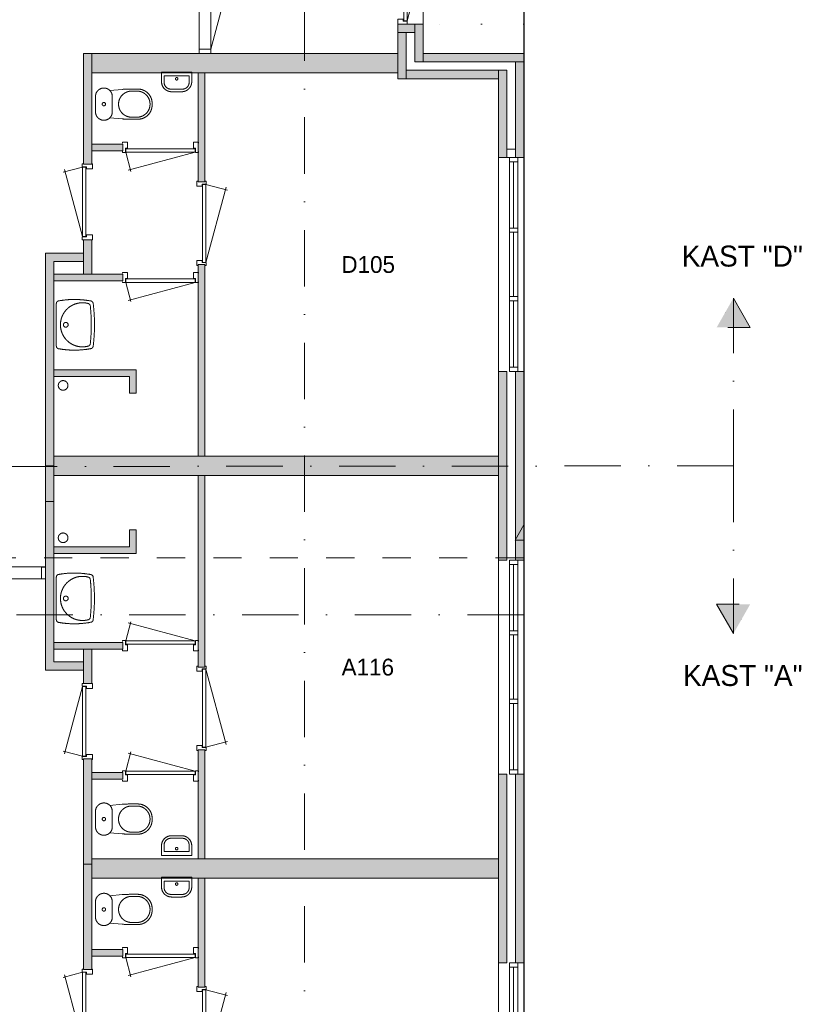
# Model space of a CAD drawing. Header units: millimetres. Extents: x -12328 to 85769, y 0 to 59371.
# Tile 15 of 18: x 37461 to 46779, y 37065 to 48803. Entities that reach past the tile are written whole.
import ezdxf
from ezdxf.enums import TextEntityAlignment as Align
from ezdxf.xclip import XClip

# ---------------------------------------------------------------- set-up
doc = ezdxf.new("R2010")
doc.units = ezdxf.units.MM
doc.header["$PDMODE"] = 3
doc.header["$PDSIZE"] = 1
for name, pattern in [('DGN1', [504.6, 0, -504.6]), ('DGN2', [672.8, 336.4, -336.4]), ('DGN4', [1343.35376, 671.67688, -335.83844, 0, -335.83844])]:
    doc.linetypes.add(name, pattern=pattern)
for name, color, linetype in [('12', 7, 'Continuous'), ('16', 7, 'Continuous'), ('17', 7, 'Continuous'), ('30', 7, 'Continuous'), ('31', 7, 'Continuous'), ('32', 7, 'Continuous'), ('33', 7, 'Continuous'), ('40', 7, 'Continuous'), ('48', 7, 'Continuous'), ('52', 7, 'Continuous'), ('56', 7, 'Continuous'), ('58', 7, 'Continuous'), ('62', 7, 'Continuous')]:
    doc.layers.add(name, color=color, linetype=linetype)
doc.styles.add('dgn001', font='dgn001.shx')
doc.styles.add('dgn003', font='dgn003.shx')
doc.styles.get("Standard").update_dxf_attribs({"font": 'arial.ttf'})
doc.dimstyles.get("Standard").update_dxf_attribs({"dimtxt": 0.18, "dimasz": 0.18, "dimexe": 0.18, "dimexo": 0.0625, "dimgap": 0.09, "dimtad": 0, "dimtih": 1, "dimtoh": 1, "dimdec": 4, "dimzin": 0, "dimdsep": 46, "dimtxsty": 'Standard', "dimcen": 0.09, "dimadec": 0, "dimazin": 0, "dimtfac": 1, "dimtdec": 4, "dimtofl": 0, "dimtmove": 0, "dimatfit": 3, "dimfxl": 1, "dimtolj": 1, "dimtzin": 0, "dimarcsym": 0})

# ---------------------------------------------------------------- blocks, each defined once
blk = doc.blocks.new('930L0918')
at = {"layer": '33', "color": 1, "linetype": 'Continuous', "lineweight": 0}
for p, q in [((98, 968), (353.44, 899.56)), ((98, 38), (338.7, 936.31))]:
    blk.add_line(p, q, dxfattribs=at)
at = {"layer": '33', "color": 92, "linetype": 'Continuous', "lineweight": 13, "true_color": 0x00e100, "flags": 128}
for points in [[(90, 1006), (101, 1006), (101, 971), (51, 971), (51, 946), (-11, 946), (-11, 1006), (0, 1006)], [(90, 0), (101, 0), (101, 35), (51, 35), (51, 60), (-11, 60), (-11, 0), (0, 0)]]:
    blk.add_lwpolyline(points, dxfattribs=at)
at = {"layer": '33', "color": 2, "linetype": 'Continuous', "lineweight": 13, "true_color": 0xf0f000, "flags": 128}
blk.add_lwpolyline([(98, 968), (98, 38), (58, 38), (58, 968), (98, 968)], dxfattribs=at)
blk = doc.blocks.new('830R1055')
at = {"layer": '33', "color": 1, "linetype": 'Continuous', "lineweight": 0}
for p, q in [((38, -108), (99.32, -336.87)), ((868, -108), (66.28, -322.82))]:
    blk.add_line(p, q, dxfattribs=at)
at = {"layer": '33', "color": 92, "linetype": 'Continuous', "lineweight": 13, "true_color": 0x00e100, "flags": 128}
for points in [[(0, -100), (0, -111), (35, -111), (35, -61), (60, -61), (60, 11), (0, 11), (0, 0)], [(906, -100), (906, -111), (871, -111), (871, -61), (846, -61), (846, 11), (906, 11), (906, 0)]]:
    blk.add_lwpolyline(points, dxfattribs=at)
at = {"layer": '33', "color": 2, "linetype": 'Continuous', "lineweight": 13, "true_color": 0xf0f000, "flags": 128}
blk.add_lwpolyline([(868, -108), (38, -108), (38, -68), (868, -68), (868, -108)], dxfattribs=at)
blk = doc.blocks.new('CLOS0218')
at = {"layer": '40', "color": 7, "linetype": 'Continuous', "lineweight": 0}
for p, q in [((528, 155), (436, 155)), ((220, -92), (220, 92)), ((670, -1), (670, 1)), ((528, -155), (436, -155))]:
    blk.add_line(p, q, dxfattribs=at)
at = {"layer": '40', "color": 7, "linetype": 'Continuous', "lineweight": 0, "flags": 128}
for points in [[(338, -176), (192, -162), (192, -162, -0.674333), (20, -92), (20, -92), (20, 92), (20, 92, -0.674333), (192, 162), (192, 162), (338, 176), (338, 176, -0.023285), (431, 180), (431, 180), (525, 180), (525, 180, -0.414214), (695, 10), (695, 10), (695, -10), (695, -10, -0.414214), (525, -180), (525, -180), (431, -180), (431, -180, -0.023285), (338, -176)], [(437, -155, -0.917514), (437, 155)], [(528, 155, -0.917521), (528, -155)]]:
    blk.add_lwpolyline(points, format="xyb", dxfattribs=at)
at = {"layer": '40', "color": 7, "linetype": 'Continuous', "lineweight": 0}
blk.add_circle((120, 0), 20, dxfattribs=at)
for centre, start, end in [((120, 92), 0, 44.0273), ((120, -92), 315.9727, 0)]:
    blk.add_arc(centre, 100, start, end, dxfattribs=at)
blk = doc.blocks.new('830R1056')
at = {"layer": '33', "color": 1, "linetype": 'Continuous', "lineweight": 0}
for p, q in [((-108, -38), (-336.87, -99.32)), ((-108, -868), (-322.82, -66.28))]:
    blk.add_line(p, q, dxfattribs=at)
at = {"layer": '33', "color": 92, "linetype": 'Continuous', "lineweight": 13, "true_color": 0x00e100, "flags": 128}
for points in [[(-100, 0), (-111, 0), (-111, -35), (-61, -35), (-61, -60), (11, -60), (11, 0), (0, 0)], [(-100, -906), (-111, -906), (-111, -871), (-61, -871), (-61, -846), (11, -846), (11, -906), (0, -906)]]:
    blk.add_lwpolyline(points, dxfattribs=at)
at = {"layer": '33', "color": 2, "linetype": 'Continuous', "lineweight": 13, "true_color": 0xf0f000, "flags": 128}
blk.add_lwpolyline([(-108, -868), (-108, -38), (-68, -38), (-68, -868), (-108, -868)], dxfattribs=at)
blk = doc.blocks.new('830R1057')
at = {"layer": '33', "color": 1, "linetype": 'Continuous', "lineweight": 0}
for p, q in [((38, 108), (99.32, 336.87)), ((868, 108), (66.28, 322.82))]:
    blk.add_line(p, q, dxfattribs=at)
at = {"layer": '33', "color": 92, "linetype": 'Continuous', "lineweight": 13, "true_color": 0x00e100, "flags": 128}
for points in [[(0, 100), (0, 111), (35, 111), (35, 61), (60, 61), (60, -11), (0, -11), (0, 0)], [(906, 100), (906, 111), (871, 111), (871, 61), (846, 61), (846, -11), (906, -11), (906, 0)]]:
    blk.add_lwpolyline(points, dxfattribs=at)
at = {"layer": '33', "color": 2, "linetype": 'Continuous', "lineweight": 13, "true_color": 0xf0f000, "flags": 128}
blk.add_lwpolyline([(868, 108), (38, 108), (38, 68), (868, 68), (868, 108)], dxfattribs=at)
blk = doc.blocks.new('930L0919')
at = {"layer": '33', "color": 1, "linetype": 'Continuous', "lineweight": 0}
for p, q in [((98, -38), (338.7, -936.31)), ((98, -968), (353.44, -899.56))]:
    blk.add_line(p, q, dxfattribs=at)
at = {"layer": '33', "color": 92, "linetype": 'Continuous', "lineweight": 13, "true_color": 0x00e100, "flags": 128}
for points in [[(90, 0), (101, 0), (101, -35), (51, -35), (51, -60), (-11, -60), (-11, 0), (0, 0)], [(90, -1006), (101, -1006), (101, -971), (51, -971), (51, -946), (-11, -946), (-11, -1006), (0, -1006)]]:
    blk.add_lwpolyline(points, dxfattribs=at)
at = {"layer": '33', "color": 2, "linetype": 'Continuous', "lineweight": 13, "true_color": 0xf0f000, "flags": 128}
blk.add_lwpolyline([(98, -968), (98, -38), (58, -38), (58, -968), (98, -968)], dxfattribs=at)
blk = doc.blocks.new('CLOS0219')
at = {"layer": '40', "color": 7, "linetype": 'Continuous', "lineweight": 0}
for p, q in [((528, 155), (436, 155)), ((220, 92), (220, -93)), ((670, 1), (670, -1)), ((528, -155), (436, -155))]:
    blk.add_line(p, q, dxfattribs=at)
at = {"layer": '40', "color": 7, "linetype": 'Continuous', "lineweight": 0, "flags": 128}
for points in [[(338, 176), (192, 162), (192, 162, 0.674333), (20, 92), (20, 92), (20, -93), (20, -93, 0.674333), (192, -162), (192, -162), (338, -176), (338, -176, 0.023285), (431, -180), (431, -180), (525, -180), (525, -180, 0.414214), (695, -10), (695, -10), (695, 10), (695, 10, 0.414214), (525, 180), (525, 180), (431, 180), (431, 180, 0.023285), (338, 176)], [(192, 162, -0.194504), (220, 92)], [(220, -93, -0.194504), (192, -162)]]:
    blk.add_lwpolyline(points, format="xyb", dxfattribs=at)
at = {"layer": '40', "color": 7, "linetype": 'Continuous', "lineweight": 0}
blk.add_circle((120, 0), 20, dxfattribs=at)
for centre, start, end in [((450, 0), 94.9263, 265.0736), ((514, 0), 274.9259, 85.0741)]:
    blk.add_arc(centre, 156, start, end, dxfattribs=at)
blk = doc.blocks.new('830R1058')
at = {"layer": '33', "color": 1, "linetype": 'Continuous', "lineweight": 0}
for p, q in [((38, 108), (99.32, 336.87)), ((868, 108), (66.28, 322.82))]:
    blk.add_line(p, q, dxfattribs=at)
at = {"layer": '33', "color": 92, "linetype": 'Continuous', "lineweight": 13, "true_color": 0x00e100, "flags": 128}
for points in [[(0, 100), (0, 111), (35, 111), (35, 61), (60, 61), (60, -11), (0, -11), (0, 0)], [(906, 100), (906, 111), (871, 111), (871, 61), (846, 61), (846, -11), (906, -11), (906, 0)]]:
    blk.add_lwpolyline(points, dxfattribs=at)
at = {"layer": '33', "color": 2, "linetype": 'Continuous', "lineweight": 13, "true_color": 0xf0f000, "flags": 128}
blk.add_lwpolyline([(868, 108), (38, 108), (38, 68), (868, 68), (868, 108)], dxfattribs=at)
blk = doc.blocks.new('FT0118')
at = {"layer": '40', "color": 7, "linetype": 'Continuous', "lineweight": 0}
for p, q in [((-180, 135), (-180, 20)), ((149, 65), (149, 144)), ((-180, 20), (180, 20)), ((-149, 65), (149, 65))]:
    blk.add_line(p, q, dxfattribs=at)
at = {"layer": '40', "color": 7, "linetype": 'Continuous', "lineweight": 0, "flags": 128}
for points in [[(60, 255), (-60, 255)], [(-149, 144), (-149, 65)], [(69, 224), (-69, 224)], [(180, 20), (180, 135)]]:
    blk.add_lwpolyline(points, dxfattribs=at)
for points in [[(60, 255, -0.414214), (180, 135)], [(69, 224, -0.414214), (149, 144)]]:
    blk.add_lwpolyline(points, format="xyb", dxfattribs=at)
at = {"layer": '40', "color": 7, "linetype": 'Continuous', "lineweight": 0}
blk.add_circle((1, 101), 15.1, dxfattribs=at)
for centre, radius in [((-60, 135), 120), ((-69, 144), 80)]:
    blk.add_arc(centre, radius, 90, 180, dxfattribs=at)
blk = doc.blocks.new('FT0119')
at = {"layer": '40', "color": 7, "linetype": 'Continuous', "lineweight": 0}
for p, q in [((-180, -135), (-180, -20)), ((-180, -20), (180, -20)), ((-149, -65), (149, -65)), ((149, -65), (149, -144))]:
    blk.add_line(p, q, dxfattribs=at)
at = {"layer": '40', "color": 7, "linetype": 'Continuous', "lineweight": 0, "flags": 128}
for points in [[(-149, -144), (-149, -65)], [(180, -20), (180, -135)], [(69, -224), (-69, -224)], [(60, -255), (-60, -255)]]:
    blk.add_lwpolyline(points, dxfattribs=at)
for points in [[(-60, -255, -0.414214), (-180, -135)], [(-69, -224, -0.414214), (-149, -144)]]:
    blk.add_lwpolyline(points, format="xyb", dxfattribs=at)
at = {"layer": '40', "color": 7, "linetype": 'Continuous', "lineweight": 0}
blk.add_circle((1, -101), 15.1, dxfattribs=at)
for centre, radius in [((60, -135), 120), ((69, -144), 80)]:
    blk.add_arc(centre, radius, 270, 0, dxfattribs=at)
blk = doc.blocks.new('WT0119')
at = {"layer": '40', "color": 7, "linetype": 'Continuous', "lineweight": 0}
blk.add_line((20, 253), (20, -253), dxfattribs=at)
at = {"layer": '40', "color": 7, "linetype": 'Continuous', "lineweight": 0, "flags": 128}
for points in [[(20, 253, -0.363957), (47, 286)], [(47, 286, -0.090801), (432, 284)], [(401, -254, -1.30637), (401, 254)], [(401, 254, -0.309671), (425, 226)], [(432, 284, -0.328769), (459, 256)], [(459, 256, -0.059915), (459, -256)], [(425, 226, -0.052773), (425, -226)], [(425, -226, -0.309671), (401, -254)], [(47, -286, -0.363957), (20, -253)], [(432, -284, -0.090801), (47, -286)], [(459, -256, -0.328769), (432, -284)]]:
    blk.add_lwpolyline(points, format="xyb", dxfattribs=at)
at = {"layer": '40', "color": 7, "linetype": 'Continuous', "lineweight": 0}
blk.add_circle((133, 0), 28.1, dxfattribs=at)
blk = doc.blocks.new('830R1059')
at = {"layer": '33', "color": 1, "linetype": 'Continuous', "lineweight": 0}
for p, q in [((-108, 868), (-322.82, 66.28)), ((-108, 38), (-336.87, 99.32))]:
    blk.add_line(p, q, dxfattribs=at)
at = {"layer": '33', "color": 92, "linetype": 'Continuous', "lineweight": 13, "true_color": 0x00e100, "flags": 128}
for points in [[(-100, 906), (-111, 906), (-111, 871), (-61, 871), (-61, 846), (11, 846), (11, 906), (0, 906)], [(-100, 0), (-111, 0), (-111, 35), (-61, 35), (-61, 60), (11, 60), (11, 0), (0, 0)]]:
    blk.add_lwpolyline(points, dxfattribs=at)
at = {"layer": '33', "color": 2, "linetype": 'Continuous', "lineweight": 13, "true_color": 0xf0f000, "flags": 128}
blk.add_lwpolyline([(-108, 868), (-108, 38), (-68, 38), (-68, 868), (-108, 868)], dxfattribs=at)
blk = doc.blocks.new('830R1072')
at = {"layer": '33', "color": 1, "linetype": 'Continuous', "lineweight": 0}
for p, q in [((38, -108), (99.32, -336.87)), ((868, -108), (66.28, -322.82))]:
    blk.add_line(p, q, dxfattribs=at)
at = {"layer": '33', "color": 92, "linetype": 'Continuous', "lineweight": 13, "true_color": 0x00e100, "flags": 128}
for points in [[(0, -100), (0, -111), (35, -111), (35, -61), (60, -61), (60, 11), (0, 11), (0, 0)], [(906, -100), (906, -111), (871, -111), (871, -61), (846, -61), (846, 11), (906, 11), (906, 0)]]:
    blk.add_lwpolyline(points, dxfattribs=at)
at = {"layer": '33', "color": 2, "linetype": 'Continuous', "lineweight": 13, "true_color": 0xf0f000, "flags": 128}
blk.add_lwpolyline([(868, -108), (38, -108), (38, -68), (868, -68), (868, -108)], dxfattribs=at)
blk = doc.blocks.new('WT0124')
at = {"layer": '40', "color": 7, "linetype": 'Continuous', "lineweight": 0}
blk.add_line((20, -253), (20, 253), dxfattribs=at)
blk.add_circle((133, 0), 28.1, dxfattribs=at)
for centre, radius, start, end in [((53, 253), 33, 100.0027, 180), ((236, -766), 1068, 79.4486, 100.2017), ((332, 0), 263, 74.8667, 285.1333), ((392, 222), 33, 6.0418, 74.8667), ((426, 252), 33, 6.8575, 79.6545), ((-1669, 0), 2144, 353.1425, 6.8575), ((-1707, 0), 2144, 353.9582, 6.0418), ((392, -222), 33, 285.1333, 353.9582), ((53, -253), 33, 180, 259.9973), ((236, 766), 1068, 259.7983, 280.5514), ((426, -252), 33, 280.3455, 353.1425)]:
    blk.add_arc(centre, radius, start, end, dxfattribs=at)
blk = doc.blocks.new('930L0924')
at = {"layer": '33', "color": 1, "linetype": 'Continuous', "lineweight": 0}
for p, q in [((98, 968), (353.44, 899.56)), ((98, 38), (338.7, 936.31))]:
    blk.add_line(p, q, dxfattribs=at)
at = {"layer": '33', "color": 92, "linetype": 'Continuous', "lineweight": 13, "true_color": 0x00e100, "flags": 128}
for points in [[(90, 1006), (101, 1006), (101, 971), (51, 971), (51, 946), (-11, 946), (-11, 1006), (0, 1006)], [(90, 0), (101, 0), (101, 35), (51, 35), (51, 60), (-11, 60), (-11, 0), (0, 0)]]:
    blk.add_lwpolyline(points, dxfattribs=at)
at = {"layer": '33', "color": 2, "linetype": 'Continuous', "lineweight": 13, "true_color": 0xf0f000, "flags": 128}
blk.add_lwpolyline([(98, 968), (98, 38), (58, 38), (58, 968), (98, 968)], dxfattribs=at)
blk = doc.blocks.new('830R1073')
at = {"layer": '33', "color": 1, "linetype": 'Continuous', "lineweight": 0}
for p, q in [((38, -108), (99.32, -336.87)), ((868, -108), (66.28, -322.82))]:
    blk.add_line(p, q, dxfattribs=at)
at = {"layer": '33', "color": 92, "linetype": 'Continuous', "lineweight": 13, "true_color": 0x00e100, "flags": 128}
for points in [[(0, -100), (0, -111), (35, -111), (35, -61), (60, -61), (60, 11), (0, 11), (0, 0)], [(906, -100), (906, -111), (871, -111), (871, -61), (846, -61), (846, 11), (906, 11), (906, 0)]]:
    blk.add_lwpolyline(points, dxfattribs=at)
at = {"layer": '33', "color": 2, "linetype": 'Continuous', "lineweight": 13, "true_color": 0xf0f000, "flags": 128}
blk.add_lwpolyline([(868, -108), (38, -108), (38, -68), (868, -68), (868, -108)], dxfattribs=at)
blk = doc.blocks.new('CLOS0224')
at = {"layer": '40', "color": 7, "linetype": 'Continuous', "lineweight": 0}
for p, q in [((528, 155), (436, 155)), ((220, -92), (220, 92)), ((670, -1), (670, 1)), ((528, -155), (436, -155))]:
    blk.add_line(p, q, dxfattribs=at)
at = {"layer": '40', "color": 7, "linetype": 'Continuous', "lineweight": 0, "flags": 128}
for points in [[(338, -176), (192, -162), (192, -162, -0.674333), (20, -92), (20, -92), (20, 92), (20, 92, -0.674333), (192, 162), (192, 162), (338, 176), (338, 176, -0.023285), (431, 180), (431, 180), (525, 180), (525, 180, -0.414214), (695, 10), (695, 10), (695, -10), (695, -10, -0.414214), (525, -180), (525, -180), (431, -180), (431, -180, -0.023285), (338, -176)], [(437, -155, -0.917514), (437, 155)], [(528, 155, -0.917521), (528, -155)]]:
    blk.add_lwpolyline(points, format="xyb", dxfattribs=at)
at = {"layer": '40', "color": 7, "linetype": 'Continuous', "lineweight": 0}
blk.add_circle((120, 0), 20, dxfattribs=at)
for centre, start, end in [((120, 92), 0, 44.0273), ((120, -92), 315.9727, 0)]:
    blk.add_arc(centre, 100, start, end, dxfattribs=at)
blk = doc.blocks.new('830R1074')
at = {"layer": '33', "color": 1, "linetype": 'Continuous', "lineweight": 0}
for p, q in [((-108, -38), (-336.87, -99.32)), ((-108, -868), (-322.82, -66.28))]:
    blk.add_line(p, q, dxfattribs=at)
at = {"layer": '33', "color": 92, "linetype": 'Continuous', "lineweight": 13, "true_color": 0x00e100, "flags": 128}
for points in [[(-100, 0), (-111, 0), (-111, -35), (-61, -35), (-61, -60), (11, -60), (11, 0), (0, 0)], [(-100, -906), (-111, -906), (-111, -871), (-61, -871), (-61, -846), (11, -846), (11, -906), (0, -906)]]:
    blk.add_lwpolyline(points, dxfattribs=at)
at = {"layer": '33', "color": 2, "linetype": 'Continuous', "lineweight": 13, "true_color": 0xf0f000, "flags": 128}
blk.add_lwpolyline([(-108, -868), (-108, -38), (-68, -38), (-68, -868), (-108, -868)], dxfattribs=at)
blk = doc.blocks.new('FT0124')
at = {"layer": '40', "color": 7, "linetype": 'Continuous', "lineweight": 0}
for p, q in [((-180, -135), (-180, -20)), ((-180, -20), (180, -20)), ((-149, -65), (149, -65)), ((149, -65), (149, -144))]:
    blk.add_line(p, q, dxfattribs=at)
at = {"layer": '40', "color": 7, "linetype": 'Continuous', "lineweight": 0, "flags": 128}
for points in [[(-149, -144), (-149, -65)], [(180, -20), (180, -135)], [(69, -224), (-69, -224)], [(60, -255), (-60, -255)]]:
    blk.add_lwpolyline(points, dxfattribs=at)
for points in [[(-60, -255, -0.414214), (-180, -135)], [(-69, -224, -0.414214), (-149, -144)]]:
    blk.add_lwpolyline(points, format="xyb", dxfattribs=at)
at = {"layer": '40', "color": 7, "linetype": 'Continuous', "lineweight": 0}
blk.add_circle((1, -101), 15.1, dxfattribs=at)
for centre, radius in [((60, -135), 120), ((69, -144), 80)]:
    blk.add_arc(centre, radius, 270, 0, dxfattribs=at)
blk = doc.blocks.new('830L09')
at = {"layer": '33', "color": 1, "linetype": 'Continuous', "lineweight": 0}
for p, q in [((98, 868), (323.91, 807.47)), ((98, 38), (312.82, 839.72))]:
    blk.add_line(p, q, dxfattribs=at)
at = {"layer": '33', "color": 92, "linetype": 'Continuous', "lineweight": 13, "true_color": 0x00e100, "flags": 128}
for points in [[(90, 906), (101, 906), (101, 871), (51, 871), (51, 846), (-11, 846), (-11, 906), (0, 906)], [(90, 0), (101, 0), (101, 35), (51, 35), (51, 60), (-11, 60), (-11, 0), (0, 0)]]:
    blk.add_lwpolyline(points, dxfattribs=at)
at = {"layer": '33', "color": 2, "linetype": 'Continuous', "lineweight": 13, "true_color": 0xf0f000, "flags": 128}
blk.add_lwpolyline([(98, 38), (98, 868), (58, 868), (58, 38), (98, 38)], dxfattribs=at)
blk = doc.blocks.new('_DotSmall')
at = {"color": 0, "linetype": 'ByBlock', "const_width": 0.5}
blk.add_lwpolyline([(-0.0625, 0, 1), (0.0625, 0, 1)], format="xyb", close=True, dxfattribs=at)
blk = doc.blocks.new('*D11145')
at = {"layer": '58', "color": 3, "linetype": 'Continuous', "lineweight": 0, "transparency": 16777216}
for p, q in [((52064.76, 43734.49), (52064.76, 44814.49)), ((52064.76, 43384.49), (52064.76, 43734.49)), ((52064.76, 43384.49), (52064.76, 42304.49))]:
    blk.add_line(p, q, dxfattribs=at)
at = {"layer": 'Defpoints', "color": 0, "linetype": 'Continuous', "transparency": 16777216}
for p in [(49092.62, 43734.49), (52064.76, 43734.49), (49092.62, 43384.49)]:
    blk.add_point(p, dxfattribs=at)
at = {"layer": '58', "color": 3, "linetype": 'Continuous', "lineweight": 0, "transparency": 16777216, "xscale": 1080, "yscale": 1080, "zscale": 1080}
for p, rotation in [((52064.76, 43734.49), 270), ((52064.76, 43384.49), 90)]:
    blk.add_blockref('_DotSmall', p, dxfattribs=dict(at, rotation=rotation))
at = {"layer": '58', "color": 3, "linetype": 'Continuous', "lineweight": 0, "transparency": 16777216, "insert": (52064.76, 43559.49), "char_height": 200, "attachment_point": 5, "rotation": 270, "style": 'dgn003'}
blk.add_mtext('\\A1;350', dxfattribs=at)
blk = doc.blocks.new('*D11146')
at = {"layer": '58', "color": 3, "linetype": 'Continuous', "lineweight": 0, "transparency": 16777216}
for p, q in [((52065, 43384), (52065, 43153)), ((52065, 42144), (52065, 42376))]:
    blk.add_line(p, q, dxfattribs=at)
at = {"layer": 'Defpoints', "color": 0, "linetype": 'Continuous', "transparency": 16777216}
for p in [(50065, 43384), (52065, 43384), (50065, 42144)]:
    blk.add_point(p, dxfattribs=at)
at = {"layer": '58', "color": 3, "linetype": 'Continuous', "lineweight": 0, "transparency": 16777216, "xscale": 1080, "yscale": 1080, "zscale": 1080}
for p, rotation in [((52065, 43384), 90), ((52065, 42144), 270)]:
    blk.add_blockref('_DotSmall', p, dxfattribs=dict(at, rotation=rotation))
at = {"layer": '58', "color": 3, "linetype": 'Continuous', "lineweight": 0, "transparency": 16777216, "insert": (52065, 42764), "char_height": 200, "attachment_point": 5, "rotation": 270, "style": 'dgn003'}
blk.add_mtext('\\A1;1240', dxfattribs=at)
blk = doc.blocks.new('*D11147')
at = {"layer": '58', "color": 3, "linetype": 'Continuous', "lineweight": 0, "transparency": 16777216}
for p, q in [((52064.76, 42144.49), (52064.76, 41269.49)), ((52064.76, 39594.49), (52064.76, 40469.49))]:
    blk.add_line(p, q, dxfattribs=at)
at = {"layer": 'Defpoints', "color": 0, "linetype": 'Continuous', "transparency": 16777216}
for p in [(50064.76, 42144.49), (52064.76, 42144.49), (50064.76, 39594.49)]:
    blk.add_point(p, dxfattribs=at)
at = {"layer": '58', "color": 3, "linetype": 'Continuous', "lineweight": 0, "transparency": 16777216, "xscale": 1080, "yscale": 1080, "zscale": 1080}
for p, rotation in [((52064.76, 42144.49), 90), ((52064.76, 39594.49), 270)]:
    blk.add_blockref('_DotSmall', p, dxfattribs=dict(at, rotation=rotation))
at = {"layer": '58', "color": 3, "linetype": 'Continuous', "lineweight": 0, "transparency": 16777216, "insert": (52064.76, 40869.49), "char_height": 200, "attachment_point": 5, "rotation": 270, "style": 'dgn003'}
blk.add_mtext('\\A1;2550', dxfattribs=at)
blk = doc.blocks.new('*D11148')
at = {"layer": '58', "color": 3, "linetype": 'Continuous', "lineweight": 0, "transparency": 16777216}
for p, q in [((52064.76, 39594.49), (52064.76, 38869.49)), ((52064.76, 37344.49), (52064.76, 38069.49))]:
    blk.add_line(p, q, dxfattribs=at)
at = {"layer": 'Defpoints', "color": 0, "linetype": 'Continuous', "transparency": 16777216}
for p in [(50064.76, 39594.49), (52064.76, 39594.49), (50064.76, 37344.49)]:
    blk.add_point(p, dxfattribs=at)
at = {"layer": '58', "color": 3, "linetype": 'Continuous', "lineweight": 0, "transparency": 16777216, "xscale": 1080, "yscale": 1080, "zscale": 1080}
for p, rotation in [((52064.76, 39594.49), 90), ((52064.76, 37344.49), 270)]:
    blk.add_blockref('_DotSmall', p, dxfattribs=dict(at, rotation=rotation))
at = {"layer": '58', "color": 3, "linetype": 'Continuous', "lineweight": 0, "transparency": 16777216, "insert": (52064.76, 38469.49), "char_height": 200, "attachment_point": 5, "rotation": 270, "style": 'dgn003'}
blk.add_mtext('\\A1;2250', dxfattribs=at)
blk = doc.blocks.new('*D11149')
at = {"layer": '58', "color": 3, "linetype": 'Continuous', "lineweight": 0, "transparency": 16777216}
for p, q in [((52064.76, 37344.49), (52064.76, 36469.49)), ((52064.76, 34794.49), (52064.76, 35669.49))]:
    blk.add_line(p, q, dxfattribs=at)
at = {"layer": 'Defpoints', "color": 0, "linetype": 'Continuous', "transparency": 16777216}
for p in [(50064.76, 37344.49), (50064.76, 34794.49), (52064.76, 34794.49)]:
    blk.add_point(p, dxfattribs=at)
at = {"layer": '58', "color": 3, "linetype": 'Continuous', "lineweight": 0, "transparency": 16777216, "xscale": 1080, "yscale": 1080, "zscale": 1080}
for p, rotation in [((52064.76, 37344.49), 90), ((52064.76, 34794.49), 270)]:
    blk.add_blockref('_DotSmall', p, dxfattribs=dict(at, rotation=rotation))
at = {"layer": '58', "color": 3, "linetype": 'Continuous', "lineweight": 0, "transparency": 16777216, "insert": (52064.76, 36069.49), "char_height": 200, "attachment_point": 5, "rotation": 90, "style": 'dgn003'}
blk.add_mtext('\\A1;2550', dxfattribs=at)
blk = doc.blocks.new('*D11150')
at = {"layer": '58', "color": 3, "linetype": 'Continuous', "lineweight": 0, "transparency": 16777216}
for p, q in [((52064.76, 34794.49), (52064.76, 34069.49)), ((52064.76, 32544.49), (52064.76, 33269.49))]:
    blk.add_line(p, q, dxfattribs=at)
at = {"layer": 'Defpoints', "color": 0, "linetype": 'Continuous', "transparency": 16777216}
for p in [(50064.76, 34794.49), (52064.76, 34794.49), (50064.76, 32544.49)]:
    blk.add_point(p, dxfattribs=at)
at = {"layer": '58', "color": 3, "linetype": 'Continuous', "lineweight": 0, "transparency": 16777216, "xscale": 1080, "yscale": 1080, "zscale": 1080}
for p, rotation in [((52064.76, 34794.49), 90), ((52064.76, 32544.49), 270)]:
    blk.add_blockref('_DotSmall', p, dxfattribs=dict(at, rotation=rotation))
at = {"layer": '58', "color": 3, "linetype": 'Continuous', "lineweight": 0, "transparency": 16777216, "insert": (52064.76, 33669.49), "char_height": 200, "attachment_point": 5, "rotation": 270, "style": 'dgn003'}
blk.add_mtext('\\A1;2250', dxfattribs=at)
blk = doc.blocks.new('*D11151')
at = {"layer": '58', "color": 3, "linetype": 'Continuous', "lineweight": 0, "transparency": 16777216}
for p, q in [((52064.76, 32544.49), (52064.76, 31669.49)), ((52064.76, 29994.49), (52064.76, 30869.49))]:
    blk.add_line(p, q, dxfattribs=at)
at = {"layer": 'Defpoints', "color": 0, "linetype": 'Continuous', "transparency": 16777216}
for p in [(50064.76, 32544.49), (52064.76, 32544.49), (50064.76, 29994.49)]:
    blk.add_point(p, dxfattribs=at)
at = {"layer": '58', "color": 3, "linetype": 'Continuous', "lineweight": 0, "transparency": 16777216, "xscale": 1080, "yscale": 1080, "zscale": 1080}
for p, rotation in [((52064.76, 32544.49), 90), ((52064.76, 29994.49), 270)]:
    blk.add_blockref('_DotSmall', p, dxfattribs=dict(at, rotation=rotation))
at = {"layer": '58', "color": 3, "linetype": 'Continuous', "lineweight": 0, "transparency": 16777216, "insert": (52064.76, 31269.49), "char_height": 200, "attachment_point": 5, "rotation": 270, "style": 'dgn003'}
blk.add_mtext('\\A1;2550', dxfattribs=at)
blk = doc.blocks.new('EAE52')
at = {"layer": '52'}
blk.add_hatch(color=4, dxfattribs=at).paths.add_polyline_path([(0, 2000), (200, 1650), (-200, 1650)])
at = {"layer": '52', "color": 4, "linetype": 'DGN4', "lineweight": 13}
blk.add_line((0, 0), (0, 2000), dxfattribs=at)
at = {"layer": '52', "color": 4, "linetype": 'DGN4', "lineweight": 13, "flags": 128}
blk.add_lwpolyline([(0, 2000), (200, 1650), (-200, 1650), (0, 2000)], dxfattribs=at)
blk = doc.blocks.new('EAE53')
at = {"layer": '52'}
blk.add_hatch(color=4, dxfattribs=at).paths.add_polyline_path([(0, -2000), (-200, -1650), (200, -1650)])
at = {"layer": '52', "color": 4, "linetype": 'DGN4', "lineweight": 13}
blk.add_line((0, 0), (0, -2000), dxfattribs=at)
at = {"layer": '52', "color": 4, "linetype": 'DGN4', "lineweight": 13, "flags": 128}
blk.add_lwpolyline([(0, -2000), (-200, -1650), (200, -1650), (0, -2000)], dxfattribs=at)
blk = doc.blocks.new('50E03_329_B01 - Default')
at = {"layer": '12'}
blk.add_hatch(color=3, dxfattribs=at).paths.add_polyline_path([(50188.32, 37985.94), (50420.3, 37584.16), (49961.86, 37584.16)])
at = {"layer": '16'}
for points in [[(49964.76, 37344.49), (49964.76, 39594.49), (50064.76, 39594.49), (50064.76, 37344.49)], [(49964.76, 32544.49), (49964.76, 34794.49), (50064.76, 34794.49), (50064.76, 32544.49)]]:
    blk.add_hatch(color=7, dxfattribs=at).paths.add_polyline_path(points)
at = {"layer": '62'}
for color, points in [(7, [(48564.76, 43734.49), (48764.76, 43734.49), (48764.76, 43634.49), (48564.76, 43634.49)]), (7, [(48864.76, 43734.49), (48764.76, 43734.49), (48764.76, 43284.49), (48864.76, 43284.49)]), (9, [(48564.76, 43084.49), (48664.76, 43084.49), (48664.76, 43634.49), (48564.76, 43634.49)]), (7, [(44914.76, 42064.49), (44914.76, 43384.49), (44814.76, 43384.49), (44814.76, 42064.49)]), (9, [(44914.76, 43384.49), (48564.76, 43384.49), (48564.76, 43154.49), (44914.76, 43154.49)]), (7, [(48864.76, 43284.49), (50064.76, 43284.49), (50064.76, 43384.49), (48864.76, 43384.49)]), (7, [(49964.76, 43284.49), (50064.76, 43284.49), (50064.76, 42144.49), (49964.76, 42144.49)]), (9, [(46184.76, 41854.49), (46184.76, 43154.49), (46264.76, 43154.49), (46264.76, 41854.49)]), (9, [(49764.76, 43084.49), (48664.76, 43084.49), (48664.76, 43184.49), (49764.76, 43184.49)]), (9, [(49764.76, 42144.49), (49864.76, 42144.49), (49864.76, 43184.49), (49764.76, 43184.49)]), (9, [(45284.76, 42224.49), (45284.76, 42304.49), (44914.76, 42304.49), (44914.76, 42224.49)]), (7, [(44914.76, 40754.49), (44914.76, 41164.49), (44814.76, 41164.49), (44814.76, 40754.49)]), (7, [(44364.76, 38469.49), (44464.76, 38469.49), (44464.76, 40904.49), (44814.76, 40904.49), (44814.76, 41004.49), (44364.76, 41004.49)]), (9, [(46184.76, 38584.49), (46184.76, 40869.49), (46264.76, 40869.49), (46264.76, 38584.49)]), (9, [(45284.76, 40674.49), (45284.76, 40754.49), (44464.76, 40754.49), (44464.76, 40674.49)]), (9, [(45364.76, 39334.49), (45444.76, 39334.49), (45444.76, 39614.49), (44464.76, 39614.49), (44464.76, 39534.49), (45364.76, 39534.49)]), (9, [(49764.76, 37344.49), (49764.76, 39594.49), (49864.76, 39594.49), (49864.76, 37344.49)]), (9, [(44464.76, 38584.49), (49764.76, 38584.49), (49764.76, 38354.49), (44464.76, 38354.49)]), (7, [(44364.76, 38469.49), (44464.76, 38469.49), (44464.76, 36134.49), (44814.76, 36134.49), (44814.76, 36034.49), (44364.76, 36034.49)]), (9, [(46184.76, 38354.49), (46184.76, 36069.49), (46264.76, 36069.49), (46264.76, 38354.49)]), (9, [(45364.76, 37704.49), (45444.76, 37704.49), (45444.76, 37424.49), (44464.76, 37424.49), (44464.76, 37504.49), (45364.76, 37504.49)]), (9, [(45284.76, 36364.49), (45284.76, 36284.49), (44464.76, 36284.49), (44464.76, 36364.49)]), (7, [(44914.76, 36284.49), (44914.76, 35874.49), (44814.76, 35874.49), (44814.76, 36284.49)]), (9, [(46184.76, 35084.49), (46184.76, 33784.49), (46264.76, 33784.49), (46264.76, 35084.49)]), (7, [(44914.76, 34974.49), (44914.76, 33719.49), (44814.76, 33719.49), (44814.76, 34974.49)]), (9, [(45284.76, 34814.49), (45284.76, 34734.49), (44914.76, 34734.49), (44914.76, 34814.49)]), (9, [(49764.76, 32544.49), (49764.76, 34794.49), (49864.76, 34794.49), (49864.76, 32544.49)]), (7, [(44914.76, 32464.49), (44914.76, 33719.49), (44814.76, 33719.49), (44814.76, 32464.49)]), (9, [(44914.76, 33784.49), (49764.76, 33784.49), (49764.76, 33554.49), (44914.76, 33554.49)]), (9, [(46184.76, 32254.49), (46184.76, 33554.49), (46264.76, 33554.49), (46264.76, 32254.49)]), (9, [(45284.76, 32624.49), (45284.76, 32704.49), (44914.76, 32704.49), (44914.76, 32624.49)])]:
    blk.add_hatch(color=color, dxfattribs=at).paths.add_polyline_path(points)
at = {"layer": '12', "color": 3, "linetype": 'Continuous', "lineweight": 0, "flags": 128}
blk.add_lwpolyline([(50188.32, 37985.94), (50420.3, 37584.16), (49961.86, 37584.16), (50188.32, 37985.94)], dxfattribs=at)
at = {"layer": '16', "color": 92, "linetype": 'Continuous', "lineweight": 0, "true_color": 0x00e100}
blk.add_line((50064.76, 42144.49), (49764.76, 42144.49), dxfattribs=at)
at = {"layer": '16', "color": 92, "linetype": 'Continuous', "lineweight": 0, "true_color": 0x00e100, "flags": 128}
for points in [[(48564.76, 43734.49), (48864.76, 43734.49), (48864.76, 43384.49), (50064.76, 43384.49), (50064.76, 42144.49), (49764.76, 42144.49), (49764.76, 43084.49), (48564.76, 43084.49), (48564.76, 43734.49)], [(48664.76, 43634.49), (48764.76, 43634.49), (48764.76, 43284.49), (49964.76, 43284.49), (49964.76, 42244.49), (49864.76, 42244.49), (49864.76, 43184.49), (48664.76, 43184.49), (48664.76, 43634.49)], [(44814.76, 42064.49), (44814.76, 43384.49), (44914.76, 43384.49), (44914.76, 42064.49), (44814.76, 42064.49)], [(46184.76, 43154.49), (46184.76, 41854.49), (46264.76, 41854.49), (46264.76, 43154.49), (46184.76, 43154.49)], [(44914.76, 42224.49), (44914.76, 42304.49), (45284.76, 42304.49), (45284.76, 42224.49), (44914.76, 42224.49)], [(44814.76, 40754.49), (44814.76, 41164.49), (44914.76, 41164.49), (44914.76, 40754.49), (44814.76, 40754.49)], [(44364.76, 38469.49), (44364.76, 41004.49), (44814.76, 41004.49), (44814.76, 40904.49), (44464.76, 40904.49), (44464.76, 38469.49), (44364.76, 38469.49)], [(46184.76, 40869.49), (46184.76, 38584.49), (46264.76, 38584.49), (46264.76, 40869.49), (46184.76, 40869.49)], [(44464.76, 40674.49), (44464.76, 40754.49), (45284.76, 40754.49), (45284.76, 40674.49), (44464.76, 40674.49)], [(44464.76, 39534.49), (45364.76, 39534.49), (45364.76, 39334.49), (45444.76, 39334.49), (45444.76, 39614.49), (44464.76, 39614.49), (44464.76, 39534.49)], [(49764.76, 37344.49), (49764.76, 39594.49), (49864.76, 39594.49), (49864.76, 37344.49), (49764.76, 37344.49)], [(49964.76, 37344.49), (49964.76, 39594.49), (50064.76, 39594.49), (50064.76, 37344.49), (49964.76, 37344.49)], [(46184.76, 36069.49), (46184.76, 38354.49), (46264.76, 38354.49), (46264.76, 36069.49), (46184.76, 36069.49)], [(44364.76, 38042.83), (44364.76, 36034.49), (44814.76, 36034.49), (44814.76, 36134.49), (44464.76, 36134.49), (44464.76, 38042.83), (44364.76, 38042.83)], [(44464.76, 37504.49), (45364.76, 37504.49), (45364.76, 37704.49), (45444.76, 37704.49), (45444.76, 37424.49), (44464.76, 37424.49), (44464.76, 37504.49)], [(44464.76, 36364.49), (44464.76, 36284.49), (45284.76, 36284.49), (45284.76, 36364.49), (44464.76, 36364.49)], [(44814.76, 36284.49), (44814.76, 35874.49), (44914.76, 35874.49), (44914.76, 36284.49), (44814.76, 36284.49)], [(46184.76, 33784.49), (46184.76, 35084.49), (46264.76, 35084.49), (46264.76, 33784.49), (46184.76, 33784.49)], [(44814.76, 34974.49), (44814.76, 33719.49), (44914.76, 33719.49), (44914.76, 34974.49), (44814.76, 34974.49)], [(44914.76, 34814.49), (44914.76, 34734.49), (45284.76, 34734.49), (45284.76, 34814.49), (44914.76, 34814.49)], [(49764.76, 32544.49), (49764.76, 34794.49), (49864.76, 34794.49), (49864.76, 32544.49), (49764.76, 32544.49)], [(49964.76, 32544.49), (49964.76, 34794.49), (50064.76, 34794.49), (50064.76, 32544.49), (49964.76, 32544.49)], [(44814.76, 32464.49), (44814.76, 33719.49), (44914.76, 33719.49), (44914.76, 32464.49), (44814.76, 32464.49)], [(46184.76, 33554.49), (46184.76, 32254.49), (46264.76, 32254.49), (46264.76, 33554.49), (46184.76, 33554.49)], [(44914.76, 32624.49), (44914.76, 32704.49), (45284.76, 32704.49), (45284.76, 32624.49), (44914.76, 32624.49)]]:
    blk.add_lwpolyline(points, dxfattribs=at)
at = {"layer": '16', "color": 7, "linetype": 'Continuous', "lineweight": 0, "flags": 128}
for points in [[(49964.76, 37344.49), (49964.76, 39594.49), (50064.76, 39594.49), (50064.76, 37344.49), (49964.76, 37344.49)], [(49964.76, 32544.49), (49964.76, 34794.49), (50064.76, 34794.49), (50064.76, 32544.49), (49964.76, 32544.49)]]:
    blk.add_lwpolyline(points, dxfattribs=at)
at = {"layer": '17', "color": 92, "linetype": 'Continuous', "lineweight": 0, "true_color": 0x00e100, "flags": 128}
for points in [[(48564.76, 43384.49), (44914.76, 43384.49), (44914.76, 43154.49), (48564.76, 43154.49), (48564.76, 43384.49)], [(44464.76, 38354.49), (44464.76, 38584.49), (49764.76, 38584.49), (49764.76, 38354.49), (44464.76, 38354.49)], [(44914.76, 33554.49), (44914.76, 33784.49), (49764.76, 33784.49), (49764.76, 33554.49), (44914.76, 33554.49)]]:
    blk.add_lwpolyline(points, dxfattribs=at)
at = {"layer": '30', "color": 3, "linetype": 'Continuous', "lineweight": 0}
for p, q in [((49764.76, 42144.49), (49764.76, 39594.49)), ((50064.76, 42144.49), (50064.76, 39594.49)), ((49764.76, 34794.49), (49764.76, 37344.49)), ((50064.76, 34794.49), (50064.76, 37344.49)), ((49764.76, 32544.49), (49764.76, 29994.49)), ((50064.76, 32544.49), (50064.76, 29994.49))]:
    blk.add_line(p, q, dxfattribs=at)
at = {"layer": '31', "color": 3, "linetype": 'Continuous', "lineweight": 0}
for p, q in [((46194.76, 44984.49), (46194.76, 43384.49)), ((46334.76, 44984.49), (46334.76, 43384.49)), ((44364.76, 37263.68), (42764.76, 37263.68)), ((44364.76, 37123.68), (42764.76, 37123.68))]:
    blk.add_line(p, q, dxfattribs=at)
at = {"layer": '32', "color": 3, "linetype": 'Continuous', "lineweight": 0}
for p, q in [((49894.76, 39644.49), (49894.76, 42094.49)), ((49894.76, 42094.49), (49994.76, 42094.49)), ((49944.76, 42094.49), (49944.76, 41302.82)), ((49994.76, 42094.49), (49994.76, 39594.49)), ((49944.76, 41252.82), (49944.76, 40486.15)), ((49944.76, 40436.15), (49944.76, 39644.49)), ((49994.76, 34844.49), (49994.76, 37344.49)), ((49894.76, 37294.49), (49894.76, 34844.49)), ((49944.76, 36502.83), (49944.76, 37294.49)), ((49944.76, 35686.16), (49944.76, 36452.83)), ((49944.76, 34844.49), (49944.76, 35636.16)), ((49894.76, 34844.49), (49994.76, 34844.49)), ((49894.76, 30044.49), (49894.76, 32494.49)), ((49894.76, 32494.49), (49994.76, 32494.49)), ((49944.76, 32494.49), (49944.76, 31702.82)), ((49994.76, 32494.49), (49994.76, 29994.49))]:
    blk.add_line(p, q, dxfattribs=at)
at = {"layer": '32', "color": 3, "linetype": 'Continuous', "lineweight": 0, "flags": 128}
for points in [[(46333.76, 43434.49), (46333.76, 43384.49), (46194.76, 43384.49), (46194.76, 43434.49), (46333.76, 43434.49)], [(49994.76, 42144.49), (49994.76, 42094.49), (49894.76, 42094.49), (49894.76, 42144.49), (49994.76, 42144.49)], [(49994.76, 41302.82), (49994.76, 41252.82), (49894.76, 41252.82), (49894.76, 41302.82), (49994.76, 41302.82)], [(49994.76, 40486.15), (49994.76, 40436.15), (49894.76, 40436.15), (49894.76, 40486.15), (49994.76, 40486.15)], [(49994.76, 39644.49), (49994.76, 39594.49), (49894.76, 39594.49), (49894.76, 39644.49), (49994.76, 39644.49)], [(49994.76, 37294.49), (49994.76, 37344.49), (49894.76, 37344.49), (49894.76, 37294.49), (49994.76, 37294.49)], [(44364.76, 37123.68), (44314.76, 37123.68), (44314.76, 37262.68), (44364.76, 37262.68), (44364.76, 37123.68)], [(49994.76, 36452.83), (49994.76, 36502.83), (49894.76, 36502.83), (49894.76, 36452.83), (49994.76, 36452.83)], [(49994.76, 35636.16), (49994.76, 35686.16), (49894.76, 35686.16), (49894.76, 35636.16), (49994.76, 35636.16)], [(49994.76, 34794.49), (49994.76, 34844.49), (49894.76, 34844.49), (49894.76, 34794.49), (49994.76, 34794.49)], [(49994.76, 32544.49), (49994.76, 32494.49), (49894.76, 32494.49), (49894.76, 32544.49), (49994.76, 32544.49)]]:
    blk.add_lwpolyline(points, dxfattribs=at)
at = {"layer": '33', "color": 1, "linetype": 'Continuous', "lineweight": 0}
blk.add_line((46333.76, 43434.49), (46586.69, 44378.43), dxfattribs=at)
at = {"layer": '40', "color": 3, "linetype": 'Continuous', "lineweight": 0}
for centre in [(44573.36, 39427.73), (44573.36, 37611.25)]:
    blk.add_circle(centre, 57.46, dxfattribs=at)
at = {"layer": '56', "color": 3, "linetype": 'DGN4', "lineweight": 0}
for p, q in [((47449.76, 55989.76), (47449.76, 547.85)), ((52180.43, 36692.77), (-3616.95, 36692.77))]:
    blk.add_line(p, q, dxfattribs=at)
at = {"layer": '58', "color": 3, "linetype": 'Continuous', "lineweight": 0}
blk.add_line((48864.76, 44634.49), (48864.76, 43734.49), dxfattribs=at)
at = {"layer": '58', "color": 3, "linetype": 'DGN1', "lineweight": 0}
for p, q in [((52064.76, 43734.49), (48864.76, 43734.49)), ((50064.76, 43384.49), (52064.76, 43384.49)), ((50064.76, 42144.49), (52064.76, 42144.49)), ((50064.76, 39594.49), (52064.76, 39594.49)), ((50064.76, 37344.49), (52064.76, 37344.49)), ((50064.76, 34794.49), (52064.76, 34794.49)), ((50064.76, 32544.49), (52064.76, 32544.49))]:
    blk.add_line(p, q, dxfattribs=at)
at = {"layer": '58', "color": 3, "linetype": 'DGN2', "lineweight": 0}
blk.add_line((50191.08, 37372.92), (36893.32, 37372.92), dxfattribs=at)
at = {"layer": '62', "color": 7, "linetype": 'Continuous', "lineweight": 0, "flags": 128}
for points in [[(48564.76, 43734.49), (48764.76, 43734.49), (48764.76, 43634.49), (48564.76, 43634.49), (48564.76, 43734.49)], [(48864.76, 43734.49), (48764.76, 43734.49), (48764.76, 43284.49), (48864.76, 43284.49), (48864.76, 43734.49)], [(44914.76, 42064.49), (44914.76, 43384.49), (44814.76, 43384.49), (44814.76, 42064.49), (44914.76, 42064.49)], [(48864.76, 43284.49), (50064.76, 43284.49), (50064.76, 43384.49), (48864.76, 43384.49), (48864.76, 43284.49)], [(49964.76, 43284.49), (50064.76, 43284.49), (50064.76, 42144.49), (49964.76, 42144.49), (49964.76, 43284.49)], [(44914.76, 40754.49), (44914.76, 41164.49), (44814.76, 41164.49), (44814.76, 40754.49), (44914.76, 40754.49)], [(44364.76, 38469.49), (44464.76, 38469.49), (44464.76, 40904.49), (44814.76, 40904.49), (44814.76, 41004.49), (44364.76, 41004.49), (44364.76, 38469.49)], [(44364.76, 38469.49), (44464.76, 38469.49), (44464.76, 36134.49), (44814.76, 36134.49), (44814.76, 36034.49), (44364.76, 36034.49), (44364.76, 38469.49)], [(44914.76, 36284.49), (44914.76, 35874.49), (44814.76, 35874.49), (44814.76, 36284.49), (44914.76, 36284.49)], [(44914.76, 34974.49), (44914.76, 33719.49), (44814.76, 33719.49), (44814.76, 34974.49), (44914.76, 34974.49)], [(44914.76, 32464.49), (44914.76, 33719.49), (44814.76, 33719.49), (44814.76, 32464.49), (44914.76, 32464.49)]]:
    blk.add_lwpolyline(points, dxfattribs=at)
at = {"layer": '62', "color": 9, "linetype": 'Continuous', "lineweight": 0, "flags": 128}
for points in [[(48564.76, 43084.49), (48664.76, 43084.49), (48664.76, 43634.49), (48564.76, 43634.49), (48564.76, 43084.49)], [(44914.76, 43384.49), (48564.76, 43384.49), (48564.76, 43154.49), (44914.76, 43154.49), (44914.76, 43384.49)], [(46184.76, 41854.49), (46184.76, 43154.49), (46264.76, 43154.49), (46264.76, 41854.49), (46184.76, 41854.49)], [(49764.76, 43084.49), (48664.76, 43084.49), (48664.76, 43184.49), (49764.76, 43184.49), (49764.76, 43084.49)], [(49764.76, 42144.49), (49864.76, 42144.49), (49864.76, 43184.49), (49764.76, 43184.49), (49764.76, 42144.49)], [(45284.76, 42224.49), (45284.76, 42304.49), (44914.76, 42304.49), (44914.76, 42224.49), (45284.76, 42224.49)], [(46184.76, 38584.49), (46184.76, 40869.49), (46264.76, 40869.49), (46264.76, 38584.49), (46184.76, 38584.49)], [(45284.76, 40674.49), (45284.76, 40754.49), (44464.76, 40754.49), (44464.76, 40674.49), (45284.76, 40674.49)], [(45364.76, 39334.49), (45444.76, 39334.49), (45444.76, 39614.49), (44464.76, 39614.49), (44464.76, 39534.49), (45364.76, 39534.49), (45364.76, 39334.49)], [(49764.76, 37344.49), (49764.76, 39594.49), (49864.76, 39594.49), (49864.76, 37344.49), (49764.76, 37344.49)], [(44464.76, 38584.49), (49764.76, 38584.49), (49764.76, 38354.49), (44464.76, 38354.49), (44464.76, 38584.49)], [(46184.76, 38354.49), (46184.76, 36069.49), (46264.76, 36069.49), (46264.76, 38354.49), (46184.76, 38354.49)], [(45364.76, 37704.49), (45444.76, 37704.49), (45444.76, 37424.49), (44464.76, 37424.49), (44464.76, 37504.49), (45364.76, 37504.49), (45364.76, 37704.49)], [(45284.76, 36364.49), (45284.76, 36284.49), (44464.76, 36284.49), (44464.76, 36364.49), (45284.76, 36364.49)], [(46184.76, 35084.49), (46184.76, 33784.49), (46264.76, 33784.49), (46264.76, 35084.49), (46184.76, 35084.49)], [(45284.76, 34814.49), (45284.76, 34734.49), (44914.76, 34734.49), (44914.76, 34814.49), (45284.76, 34814.49)], [(49764.76, 32544.49), (49764.76, 34794.49), (49864.76, 34794.49), (49864.76, 32544.49), (49764.76, 32544.49)], [(44914.76, 33784.49), (49764.76, 33784.49), (49764.76, 33554.49), (44914.76, 33554.49), (44914.76, 33784.49)], [(46184.76, 32254.49), (46184.76, 33554.49), (46264.76, 33554.49), (46264.76, 32254.49), (46184.76, 32254.49)], [(45284.76, 32624.49), (45284.76, 32704.49), (44914.76, 32704.49), (44914.76, 32624.49), (45284.76, 32624.49)]]:
    blk.add_lwpolyline(points, dxfattribs=at)
at = {"color": 7, "linetype": 'Continuous', "lineweight": 0}
for name, p in [('830L09', (48575.76, 43734.49)), ('FT0124', (45926.8, 43184.06)), ('CLOS0224', (44939.66, 42780.98)), ('830R1073', (45281.67, 42316.09)), ('830R1074', (44912.86, 42069.2)), ('930L0924', (46178.79, 40856.26)), ('830R1072', (45281.68, 40764.67)), ('WT0124', (44472.62, 40150.35)), ('WT0119', (44472.62, 36888.63)), ('830R1057', (45281.68, 36274.31)), ('930L0919', (46178.79, 36082.72)), ('830R1059', (44912.86, 34969.78)), ('830R1058', (45281.67, 34722.89)), ('CLOS0219', (44939.66, 34258)), ('FT0118', (45926.8, 33804.92)), ('FT0119', (45926.8, 33584.06)), ('CLOS0218', (44939.66, 33180.98)), ('830R1055', (45281.67, 32716.09)), ('830R1056', (44912.86, 32469.2)), ('930L0918', (46178.79, 31256.26))]:
    blk.add_blockref(name, p, dxfattribs=at)
at = {"layer": '48', "color": 7, "linetype": 'Continuous', "lineweight": 0, "style": 'dgn003'}
for s, p in [('D105', (48210.38, 40869.17)), ('A116', (48205.95, 36069.83))]:
    blk.add_text(s, height=200, dxfattribs=at).set_placement(p, align=Align.MIDDLE_CENTER)
at = {"layer": '58', "color": 3, "linetype": 'Continuous', "lineweight": 0}
for base, p1, p2, angle, picture, middle, turn in [((52064.76, 43734.49), (49092.62, 43384.49), (49092.62, 43734.49), 270, '*D11145', (52064.76, 43559.49), 270), ((52064.76, 43384.49), (50064.76, 42144.49), (50064.76, 43384.49), 270, '*D11146', (52064.76, 42764.49), 270), ((52064.76, 42144.49), (50064.76, 39594.49), (50064.76, 42144.49), 270, '*D11147', (52064.76, 40869.49), 270), ((52064.76, 39594.49), (50064.76, 37344.49), (50064.76, 39594.49), 270, '*D11148', (52064.76, 38469.49), 270), ((52064.76, 34794.49), (50064.76, 37344.49), (50064.76, 34794.49), 90, '*D11149', (52064.76, 36069.49), 90), ((52064.76, 34794.49), (50064.76, 32544.49), (50064.76, 34794.49), 270, '*D11150', (52064.76, 33669.49), 270), ((52064.76, 32544.49), (50064.76, 29994.49), (50064.76, 32544.49), 270, '*D11151', (52064.76, 31269.49), 270)]:
    dim = blk.add_linear_dim(base=base, p1=p1, p2=p2, angle=angle, dimstyle='Standard', override={"dimscale": 1, "dimtxt": 200, "dimasz": 1080, "dimexe": 0, "dimexo": 0, "dimgap": 100, "dimtad": 1, "dimjust": 0, "dimtih": 0, "dimtoh": 0, "dimdec": 0, "dimlfac": 1, "dimzin": 11, "dimdsep": 46, "dimlunit": 2, "dimpost": '<>', "dimtxsty": 'dgn003', "dimblk1": 'DotSmall', "dimblk2": 'DotSmall', "dimsah": 1, "dimcen": 0, "dimse1": 1, "dimse2": 1, "dimclrd": 3, "dimclre": 3, "dimclrt": 3, "dimtol": 0, "dimtix": 1, "dimtofl": 1, "dimatfit": 3, "dimfrac": 1, "dimtolj": 1, "dimlwd": 0, "dimlwe": 0}, dxfattribs=at)
    dim.commit()
    dim.dimension.update_dxf_attribs({"geometry": picture, "text_midpoint": middle, "text_rotation": turn})

msp = doc.modelspace()

# ---------------------------------------------------------------- linework, layer by layer
at = {"layer": '52', "color": 4, "linetype": 'DGN4', "lineweight": 13, "flags": 128}
msp.add_lwpolyline([(45970, 43485.01), (30670, 43470.01), (27137.93, 39931.01)], dxfattribs=at)

# ---------------------------------------------------------------- block references
ref = msp.add_blockref('50E03_329_B01 - Default', (-6594.76, 5015.52))
XClip(ref).set_block_clipping_path([(50064.76, 50684.49), (50064.76, 4684.49), (37495.580003, 4684.49), (37495.580003, 4984.49), (37734.759997, 4984.49), (37734.759997, 10273.89), (37495.580003, 10273.89), (37495.580003, 13515.95), (37734.759997, 13515.95), (37734.759997, 17384.49), (37495.58, 17384.49), (37495.58, 18264.45), (12958.96, 18264.45), (12958.96, 37460.19), (10014.56, 37460.19), (10014.56, 50684.49)])
at = {"color": 4, "linetype": 'DGN4', "lineweight": 13}
for name in ['EAE52', 'EAE53']:
    msp.add_blockref(name, (45970, 43485.01), dxfattribs=at)

# ---------------------------------------------------------------- texts
at = {"layer": '52', "color": 1, "linetype": 'Continuous', "lineweight": 0, "style": 'dgn001'}
for s, p in [('KAST "D"', (46075.33, 45985.01)), ('KAST "A"', (46081.25, 40985.01))]:
    msp.add_text(s, height=250, dxfattribs=at).set_placement(p, align=Align.MIDDLE_CENTER)

doc.saveas('drawing.dxf')
